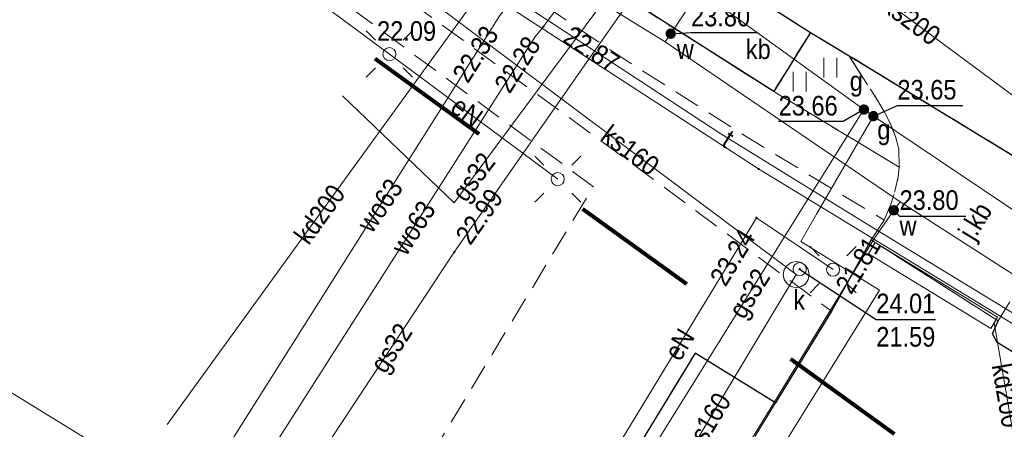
# Model space of a CAD drawing. Header units: metres. Extents: x 5490589 to 5490956, y 5935138 to 5935420.
# Tile 25 of 39: x 5490788 to 5490826, y 5935177 to 5935192. Entities that reach past the tile are written whole.
import ezdxf
from ezdxf.enums import TextEntityAlignment as Align

# ---------------------------------------------------------------- set-up
doc = ezdxf.new("R2010")
doc.units = ezdxf.units.M
doc.header["$MEASUREMENT"] = 0
for name, pattern in [('1.0_0.5', [1.5, 1, -0.5]), ('1.5_0.5', [2, 1.5, -0.5]), ('218-1000', [1.4, 0.7, -0.7]), ('219-500', [0]), ('egug-500', [0])]:
    doc.linetypes.add(name, pattern=pattern)
doc.layers.get('0').update_dxf_attribs({"color": 2, "linetype": 'CONTINUOUS', "lineweight": 5})
for name, color, linetype in [('203-punkt graniczny', 7, 'CONTINUOUS'), ('218-kontur użytku gruntowego', 7, 'CONTINUOUS'), ('219-działka ewidencyjna', 7, 'CONTINUOUS'), ('chodnik', 7, 'CONTINUOUS'), ('jezdnia', 7, 'CONTINUOUS'), ('jezdnia-Atr17', 7, 'CONTINUOUS'), ('komora podziemna', 7, 'CONTINUOUS'), ('krawężnik', 7, 'CONTINUOUS'), ('latarnia', 7, 'CONTINUOUS'), ('obszar utwardzony', 7, 'CONTINUOUS'), ('obszar utwardzony-Atr17', 7, 'CONTINUOUS'), ('odwodnienie liniowe', 7, 'CONTINUOUS'), ('przewód elektroenergetyczny podziemny', 7, 'CONTINUOUS'), ('przewód elektroenergetyczny podziemny-Atr1', 7, 'CONTINUOUS'), ('przewód gazowy', 7, 'CONTINUOUS'), ('przewód gazowy-Atr1', 7, 'CONTINUOUS'), ('przewód kanalizacyjny', 7, 'CONTINUOUS'), ('przewód kanalizacyjny-Atr1', 7, 'CONTINUOUS'), ('przewód telekomunikacyjny podziemny', 7, 'CONTINUOUS'), ('przewód telekomunikacyjny podziemny-Atr1', 7, 'CONTINUOUS'), ('przewód wodociągowy', 7, 'CONTINUOUS'), ('przewód wodociągowy-Atr1', 7, 'CONTINUOUS'), ('rzędna', 7, 'CONTINUOUS'), ('rzędna-Atr2', 7, 'CONTINUOUS'), ('rzędna-Atr3', 7, 'CONTINUOUS'), ('trawnik', 7, 'CONTINUOUS'), ('właz do komory lub kanału - okrągły', 7, 'CONTINUOUS'), ('właz do komory lub kanału - okrągły-Atr17', 7, 'CONTINUOUS'), ('zasuwa lub zawór', 7, 'CONTINUOUS'), ('zasuwa lub zawór-Atr17', 7, 'CONTINUOUS')]:
    doc.layers.add(name, color=color, linetype=linetype)
doc.layers.add('zakres nowy', color=6, linetype='218-1000', lineweight=80)
doc.styles.get("Standard").update_dxf_attribs({"font": 'Working1250', "width": 0.75})
doc.linetypes.add('sukl_500', pattern='A,0.35,0,[22,ksztalty.shx,S=0.5,R=0,X=0,Y=0]', length=0.35)

# ---------------------------------------------------------------- blocks, each defined once
blk = doc.blocks.new('203')
at = {"linetype": 'Continuous', "lineweight": 0}
h = blk.add_hatch(color=0, dxfattribs=at)
edge = h.paths.add_edge_path()
edge.add_arc((0, 0), 0.045, 0, 360)
blk = doc.blocks.new('TU04')
at = {"color": 0, "linetype": 'Continuous', "lineweight": 13}
for p, q in [((0, 0), (0, 0.75)), ((0.5, 0), (0.5, 0.75))]:
    blk.add_line(p, q, dxfattribs=at)
blk = doc.blocks.new('US22')
at = {"color": 0, "linetype": 'Continuous', "lineweight": 13}
blk.add_circle((0, 0), 0.25, dxfattribs=at)
blk = doc.blocks.new('PW01')
at = {"linetype": 'Continuous', "lineweight": 13}
h = blk.add_hatch(color=0, dxfattribs=at)
edge = h.paths.add_edge_path()
edge.add_arc((0, 0), 0.045, 0, 360)
blk = doc.blocks.new('SM01')
at = {"color": 0, "linetype": 'Continuous', "lineweight": 13}
for p, q in [((-0.53, 0.531), (-0.883, 0.884)), ((0.531, 0.531), (0.884, 0.884)), ((-0.53, -0.53), (-0.883, -0.883)), ((0.531, -0.53), (0.884, -0.883))]:
    blk.add_line(p, q, dxfattribs=at)
blk.add_circle((0, 0), 0.25, dxfattribs=at)
blk = doc.blocks.new('US25')
at = {"linetype": 'Continuous', "lineweight": 0}
h = blk.add_hatch(color=0, dxfattribs=at)
edge = h.paths.add_edge_path()
edge.add_arc((0, 0), 0.2, 0, 360)

msp = doc.modelspace()

# ---------------------------------------------------------------- linework, layer by layer
at = {"layer": '218-kontur użytku gruntowego', "color": 3, "linetype": 'egug-500', "lineweight": 18, "flags": 128}
for points in [[(5490805.16, 5935193.85), (5490816.54, 5935186.46)], [(5490816.54, 5935186.46), (5490805.16, 5935193.85)], [(5490816.54, 5935186.46), (5490831.22, 5935177.52)], [(5490831.22, 5935177.52), (5490816.54, 5935186.46)]]:
    msp.add_lwpolyline(points, dxfattribs=at)
at = {"layer": '219-działka ewidencyjna', "color": 7, "linetype": '219-500', "lineweight": 18, "flags": 128}
for points in [[(5490805.16, 5935193.85), (5490816.54, 5935186.46)], [(5490816.54, 5935186.46), (5490831.22, 5935177.52)]]:
    msp.add_lwpolyline(points, dxfattribs=at)
at = {"layer": 'chodnik', "color": 7, "linetype": '1.0_0.5', "lineweight": 18, "flags": 128}
for points in [[(5490778.34, 5935216.83), (5490776.72, 5935214.62), (5490778.06, 5935213.65), (5490779.52, 5935215.75), (5490782.7, 5935212.88), (5490787.41, 5935208.76), (5490792, 5935204.85), (5490795.86, 5935201.73), (5490795.1, 5935200.72), (5490796.38, 5935199.75), (5490797.09, 5935200.8), (5490800.05, 5935198.56), (5490807.47, 5935193.31), (5490810.87, 5935191), (5490816.1, 5935187.67), (5490821.34, 5935184.5), (5490821.62, 5935185.18), (5490821.76, 5935185.66), (5490821.88, 5935186.16), (5490821.92, 5935186.53), (5490817.12, 5935189.42), (5490811.98, 5935192.68), (5490808.62, 5935194.96), (5490803.67, 5935198.46), (5490801.21, 5935200.26), (5490798.84, 5935202.09), (5490796.46, 5935203.91), (5490793.22, 5935206.43), (5490790.93, 5935208.37), (5490788.61, 5935210.38), (5490784.05, 5935214.37), (5490781.82, 5935216.4), (5490779.61, 5935218.44), (5490775.3, 5935222.87), (5490771.16, 5935227.16), (5490762.19, 5935236.95), (5490761.88, 5935237.35), (5490761.63, 5935237.8), (5490761.52, 5935238.13), (5490761.49, 5935238.45), (5490761.53, 5935238.79), (5490761.69, 5935239.29), (5490761.89, 5935239.75), (5490762.17, 5935240.18), (5490762.52, 5935240.67), (5490760.1, 5935243.77), (5490759.14, 5935243.44), (5490758.62, 5935243.34), (5490758.15, 5935243.3), (5490757.66, 5935243.28), (5490757.14, 5935243.26), (5490756.14, 5935243.23), (5490755.14, 5935243.26), (5490754.13, 5935243.33), (5490753.62, 5935243.39), (5490753.13, 5935243.48), (5490752.66, 5935243.58), (5490752.15, 5935243.7), (5490751.71, 5935243.9), (5490751.08, 5935244.31), (5490749.35, 5935243.37), (5490747.61, 5935242.42), (5490728.02, 5935231.69), (5490713.43, 5935223.69), (5490712.7, 5935222.79), (5490712.25, 5935222.22), (5490711.77, 5935221.5), (5490711.41, 5935220.83), (5490711.11, 5935219.98), (5490729.81, 5935230.21), (5490750.94, 5935241.71), (5490751.19, 5935241.8), (5490751.47, 5935241.79), (5490752.22, 5935241.59), (5490752.71, 5935241.49), (5490753.21, 5935241.39), (5490753.71, 5935241.34), (5490754.21, 5935241.3), (5490754.71, 5935241.25), (5490755.39, 5935241.23), (5490755.74, 5935241.23), (5490756.07, 5935241.09), (5490756.35, 5935240.88), (5490761.98, 5935234.06), (5490765.98, 5935229.55), (5490769.38, 5935225.85), (5490773.76, 5935221.34), (5490778.2, 5935217.04)], [(5490725.49, 5935196.72), (5490726.23, 5935195.39), (5490743.06, 5935204.55), (5490744.86, 5935205.52), (5490767.3, 5935217.72), (5490775.26, 5935211.72), (5490774.59, 5935210.83), (5490775.87, 5935209.83), (5490776.51, 5935210.78), (5490792.89, 5935198.51), (5490792.33, 5935197.76), (5490793.58, 5935196.8), (5490794.15, 5935197.57), (5490802.05, 5935191.8), (5490810.22, 5935185.78), (5490801.51, 5935171.37), (5490807.14, 5935167.97), (5490814.11, 5935179.42), (5490817.19, 5935177.52), (5490819.33, 5935181.02), (5490811.07, 5935187.13), (5490802.95, 5935193.04), (5490795.51, 5935198.54), (5490794.15, 5935199.55), (5490790.49, 5935202.24), (5490779.3, 5935210.52), (5490777.07, 5935212.14), (5490775.69, 5935213.17), (5490774.53, 5935214.02), (5490767.52, 5935219.61), (5490764.79, 5935218.16), (5490753.9, 5935212.2)]]:
    msp.add_lwpolyline(points, close=True, dxfattribs=at)
at = {"layer": 'jezdnia', "color": 7, "linetype": '1.5_0.5', "lineweight": 18, "flags": 128}
for points in [[(5490754, 5935262.06), (5490751.86, 5935265.39), (5490746.51, 5935273.75), (5490742.63, 5935279.84), (5490738.32, 5935286.44), (5490732.44, 5935295.73), (5490722.51, 5935311.34), (5490718.74, 5935317.25), (5490717.66, 5935318.92), (5490716.6, 5935320.62), (5490715.86, 5935321.91), (5490715.17, 5935323.27), (5490713.69, 5935326.49), (5490713.08, 5935327.85), (5490712.37, 5935329.69), (5490711.86, 5935331.13), (5490710.98, 5935334.03), (5490710.54, 5935335.49), (5490710.2, 5935336.88), (5490709.91, 5935337.91), (5490709.63, 5935339.3), (5490709.38, 5935340.82), (5490709.16, 5935342.35), (5490708.93, 5935343.86), (5490708.77, 5935345.32), (5490708.64, 5935346.8), (5490708.53, 5935348.26), (5490708.49, 5935350.27), (5490708.49, 5935352.27), (5490708.52, 5935354.29), (5490708.69, 5935357.31), (5490708.92, 5935359.29), (5490709.22, 5935361.29), (5490709.44, 5935362.78), (5490709.76, 5935364.23), (5490710.63, 5935367.57), (5490711.19, 5935368.99), (5490711.62, 5935369.88), (5490712.04, 5935370.75), (5490712.55, 5935371.63), (5490712.82, 5935372.06), (5490713.19, 5935372.46), (5490713.52, 5935372.84), (5490713.91, 5935373.2), (5490714.28, 5935373.53), (5490714.72, 5935373.8), (5490715.14, 5935373.99), (5490715.59, 5935374.2), (5490716.1, 5935374.35), (5490716.58, 5935374.46), (5490717.06, 5935374.54), (5490717.59, 5935374.6), (5490718.09, 5935374.63), (5490718.59, 5935374.65), (5490719.09, 5935374.64), (5490719.58, 5935374.59), (5490720.06, 5935374.47), (5490720.55, 5935374.34), (5490721.53, 5935374.04), (5490723.41, 5935373.35), (5490702.58, 5935381.08), (5490702.88, 5935380.9), (5490703.47, 5935380.34), (5490704.14, 5935379.62), (5490704.41, 5935379.22), (5490704.74, 5935378.8), (5490705, 5935378.36), (5490705.24, 5935377.93), (5490705.41, 5935377.45), (5490705.56, 5935376.98), (5490705.82, 5935376), (5490705.91, 5935375.52), (5490705.96, 5935375), (5490705.84, 5935373.98), (5490705.68, 5935373.03), (5490704.59, 5935369.2), (5490704.16, 5935367.65), (5490703.32, 5935364.34), (5490702.95, 5935362.4), (5490702.62, 5935360.41), (5490702.37, 5935358.41), (5490702.21, 5935356.95), (5490702.11, 5935355.46), (5490702, 5935353.48), (5490701.86, 5935351.04), (5490701.94, 5935349.48), (5490702, 5935347.48), (5490702.1, 5935345.49), (5490702.32, 5935343.51), (5490702.58, 5935341.53), (5490702.9, 5935339.58), (5490703.23, 5935337.6), (5490704.2, 5935333.72), (5490704.64, 5935332.3), (5490705.46, 5935329.97), (5490706.14, 5935328.08), (5490707.1, 5935325.83), (5490707.95, 5935324), (5490709.1, 5935321.76), (5490710.29, 5935319.58), (5490711.29, 5935317.81), (5490714.53, 5935312.73), (5490717.75, 5935307.69), (5490721, 5935302.68), (5490723.92, 5935298.01), (5490727.38, 5935292.63), (5490730.7, 5935287.45), (5490733.32, 5935283.34), (5490733.85, 5935282.52), (5490734.55, 5935281.41), (5490739.74, 5935273.17), (5490741.9, 5935269.87), (5490746.8, 5935262.16), (5490748.88, 5935258.81), (5490749.4, 5935257.88), (5490749.6, 5935257.24), (5490749.69, 5935256.22), (5490749.7, 5935255.72), (5490749.66, 5935254.72), (5490749.48, 5935253.71), (5490749.24, 5935252.74), (5490748.89, 5935251.77), (5490748.72, 5935251.33), (5490748.47, 5935250.87), (5490747.84, 5935249.96), (5490747.2, 5935249.3), (5490746.48, 5935248.68), (5490745.65, 5935248.12), (5490744.74, 5935247.55), (5490712.74, 5935230.16), (5490703.54, 5935225.12), (5490693.9, 5935219.85), (5490693.4, 5935219.62), (5490692.46, 5935219.23), (5490691.54, 5935218.92), (5490691.09, 5935218.79), (5490690.08, 5935218.63), (5490689.05, 5935218.54), (5490688.53, 5935218.56), (5490687.54, 5935218.63), (5490687.06, 5935218.73), (5490686.07, 5935219.05), (5490685.61, 5935219.22), (5490685.15, 5935219.42), (5490684.72, 5935219.66), (5490684.28, 5935219.91), (5490683.86, 5935220.2), (5490683.46, 5935220.5), (5490683.06, 5935220.82), (5490682.69, 5935221.17), (5490682.34, 5935221.51), (5490682.03, 5935221.84), (5490681.58, 5935222.25), (5490692, 5935203.21), (5490691.95, 5935203.64), (5490691.81, 5935204.11), (5490691.67, 5935204.57), (5490691.58, 5935205.09), (5490691.5, 5935205.57), (5490691.45, 5935206.08), (5490691.44, 5935206.59), (5490691.46, 5935207.1), (5490691.51, 5935207.6), (5490691.57, 5935208.09), (5490691.67, 5935208.6), (5490691.79, 5935209.07), (5490691.97, 5935209.54), (5490692.16, 5935210.01), (5490692.38, 5935210.47), (5490692.6, 5935210.92), (5490692.87, 5935211.35), (5490693.16, 5935211.75), (5490693.44, 5935212.14), (5490693.82, 5935212.5), (5490694.17, 5935212.86), (5490694.55, 5935213.19), (5490694.94, 5935213.49), (5490695.79, 5935214.04), (5490696.66, 5935214.53), (5490697.52, 5935215.02), (5490700.98, 5935216.88), (5490713.43, 5935223.69), (5490747.61, 5935242.42), (5490749.35, 5935243.37), (5490751.08, 5935244.31), (5490752.54, 5935244.93), (5490753.48, 5935245.27), (5490754.44, 5935245.5), (5490755.47, 5935245.62), (5490756.49, 5935245.57), (5490757.44, 5935245.48), (5490757.94, 5935245.33), (5490758.44, 5935245.18), (5490758.97, 5935244.88), (5490759.4, 5935244.58), (5490760.1, 5935243.77), (5490762.52, 5935240.67), (5490764.56, 5935238.37), (5490768.95, 5935233.26), (5490770.95, 5935231.1), (5490772.99, 5935228.9), (5490777.19, 5935224.62), (5490781.53, 5935220.39), (5490785.9, 5935216.42), (5490790.42, 5935212.45), (5490793, 5935210.21), (5490794.96, 5935208.49), (5490798.17, 5935206.07), (5490801.3, 5935203.57), (5490802.88, 5935202.4), (5490805.26, 5935200.59), (5490810.19, 5935197.14), (5490813.47, 5935194.9), (5490818.52, 5935191.68), (5490820, 5935190.79), (5490832.04, 5935183.46), (5490835.43, 5935181.38), (5490842.37, 5935177.14), (5490842.16, 5935176.8), (5490843.47, 5935176), (5490843.72, 5935176.35), (5490850.85, 5935171.98), (5490854.26, 5935169.93), (5490861.26, 5935165.65), (5490866.4, 5935162.52), (5490869.81, 5935160.5), (5490872.81, 5935165.67), (5490863.37, 5935171.42), (5490857.41, 5935175.05), (5490855.71, 5935176.07), (5490854.88, 5935176.62), (5490854.18, 5935177.24), (5490853.76, 5935177.67), (5490853.43, 5935178.05), (5490853.12, 5935178.46), (5490852.87, 5935178.88), (5490852.62, 5935179.32), (5490852.42, 5935179.78), (5490852.23, 5935180.26), (5490852.07, 5935180.73), (5490851.98, 5935181.24), (5490851.9, 5935181.72), (5490851.84, 5935182.21), (5490851.82, 5935182.71), (5490851.84, 5935183.22), (5490851.86, 5935183.73), (5490851.92, 5935184.22), (5490852.03, 5935184.71), (5490852.2, 5935185.34), (5490853.97, 5935188.73), (5490850.09, 5935193.68), (5490848.57, 5935191.56), (5490847.66, 5935190.36), (5490847.03, 5935189.58), (5490846.4, 5935188.81), (5490845.74, 5935188.06), (5490845.37, 5935187.7), (5490844.97, 5935187.4), (5490844.56, 5935187.12), (5490844.11, 5935186.9), (5490843.65, 5935186.7), (5490843.16, 5935186.55), (5490842.68, 5935186.42), (5490842.2, 5935186.37), (5490841.69, 5935186.29), (5490841.17, 5935186.25), (5490840.68, 5935186.22), (5490840.17, 5935186.24), (5490839.68, 5935186.32), (5490838.71, 5935186.6), (5490837.82, 5935187.05), (5490836.52, 5935187.78), (5490835.18, 5935188.62), (5490834.38, 5935189.08), (5490825.04, 5935194.87), (5490816.97, 5935199.82), (5490814.03, 5935201.78), (5490809.92, 5935204.66), (5490805.89, 5935207.58), (5490800.35, 5935211.9), (5490796.91, 5935214.74), (5490793.82, 5935217.29), (5490790.8, 5935219.95), (5490787.83, 5935222.62), (5490784.89, 5935225.39), (5490782.03, 5935228.18), (5490778.52, 5935231.68), (5490776.46, 5935233.91), (5490773.09, 5935237.6), (5490769.8, 5935241.37), (5490767.26, 5935244.46), (5490764.74, 5935247.57), (5490762.2, 5935250.68)], [(5490821.34, 5935184.5), (5490820.85, 5935183.75), (5490825.7, 5935180.65), (5490826.22, 5935181.5), (5490826.64, 5935182.02), (5490827.01, 5935182.38), (5490827.43, 5935182.69), (5490827.8, 5935182.9), (5490828.87, 5935183.21), (5490829.37, 5935183.3), (5490829.87, 5935183.37), (5490830.38, 5935183.38), (5490830.88, 5935183.39), (5490832.04, 5935183.46), (5490820, 5935190.79), (5490820.83, 5935189.48), (5490821.1, 5935189.07), (5490821.36, 5935188.63), (5490821.58, 5935188.18), (5490821.77, 5935187.7), (5490821.9, 5935187.21), (5490821.92, 5935186.53), (5490821.88, 5935186.16), (5490821.76, 5935185.66), (5490821.62, 5935185.18)]]:
    msp.add_lwpolyline(points, close=True, dxfattribs=at)
at = {"layer": 'jezdnia', "color": 7, "linetype": '1.5_0.5', "lineweight": 18}
msp.add_lwpolyline([(5490821.033, 5935143.133), (5490824.38, 5935148.65), (5490837.5, 5935170.17), (5490838.57, 5935171.95), (5490825.66, 5935179.83), (5490825.49, 5935180.16), (5490825.7, 5935180.65), (5490820.85, 5935183.75), (5490819.33, 5935181.02), (5490817.19, 5935177.52), (5490808.05, 5935162.56), (5490796.222, 5935143.133)], dxfattribs=at)
at = {"layer": 'komora podziemna', "color": 34, "linetype": 'Continuous', "lineweight": 18, "flags": 128}
msp.add_lwpolyline([(5490817.98, 5935182.92), (5490818.17, 5935182.88), (5490818.33, 5935182.77), (5490818.44, 5935182.61), (5490818.48, 5935182.42), (5490818.44, 5935182.23), (5490818.33, 5935182.07), (5490818.17, 5935181.96), (5490817.98, 5935181.92), (5490817.79, 5935181.96), (5490817.63, 5935182.07), (5490817.52, 5935182.23), (5490817.48, 5935182.42), (5490817.52, 5935182.61), (5490817.63, 5935182.77), (5490817.79, 5935182.88)], close=True, dxfattribs=at)
at = {"layer": 'krawężnik', "color": 7, "linetype": 'Continuous', "lineweight": 25, "flags": 128}
for points in [[(5490813.47, 5935194.9), (5490818.52, 5935191.68), (5490817.12, 5935189.42), (5490811.98, 5935192.68)], [(5490818.52, 5935191.68), (5490820, 5935190.79)], [(5490820, 5935190.79), (5490832.04, 5935183.46), (5490835.43, 5935181.38), (5490842.37, 5935177.14), (5490842.16, 5935176.8), (5490843.47, 5935176), (5490843.72, 5935176.35), (5490850.85, 5935171.98), (5490854.26, 5935169.93), (5490861.26, 5935165.65), (5490866.4, 5935162.52)]]:
    msp.add_lwpolyline(points, dxfattribs=at)
at = {"layer": 'krawężnik', "color": 7, "linetype": 'Continuous', "lineweight": 25}
for points in [[(5490820.85, 5935183.75), (5490819.33, 5935181.02), (5490817.19, 5935177.52), (5490814.11, 5935179.42), (5490807.14, 5935167.97), (5490802.6, 5935160.42), (5490801.77, 5935159.1), (5490798.22, 5935153.29), (5490792.019, 5935143.133)], [(5490826.911, 5935143.133), (5490832.08, 5935151.66), (5490841.74, 5935167.61), (5490837.5, 5935170.17), (5490838.57, 5935171.95), (5490825.66, 5935179.83), (5490825.49, 5935180.16), (5490825.7, 5935180.65)]]:
    msp.add_lwpolyline(points, dxfattribs=at)
at = {"layer": 'obszar utwardzony', "color": 7, "linetype": '1.5_0.5', "lineweight": 18, "flags": 128}
msp.add_lwpolyline([(5490813.47, 5935194.9), (5490811.98, 5935192.68), (5490817.12, 5935189.42), (5490818.52, 5935191.68)], close=True, dxfattribs=at)
at = {"layer": 'odwodnienie liniowe', "color": 34, "linetype": 'CONTINUOUS', "lineweight": 18}
for p, q in [((5490821, 5935183.644), (5490820.87, 5935183.43)), ((5490821, 5935183.644), (5490825.68, 5935180.794)), ((5490825.68, 5935180.794), (5490825.55, 5935180.58))]:
    msp.add_line(p, q, dxfattribs=at)
at = {"layer": 'odwodnienie liniowe', "color": 34, "linetype": 'sukl_500', "lineweight": 18}
for p, q in [((5490820.74, 5935183.216), (5490820.87, 5935183.43)), ((5490820.74, 5935183.216), (5490825.42, 5935180.366)), ((5490825.42, 5935180.366), (5490825.55, 5935180.58))]:
    msp.add_line(p, q, dxfattribs=at)
at = {"layer": 'przewód elektroenergetyczny podziemny', "color": 1, "linetype": 'Continuous', "lineweight": 18, "flags": 128}
for points in [[(5490802.42, 5935190.85), (5490796.6, 5935195.17)], [(5490802.42, 5935190.85), (5490808.86, 5935186.07)], [(5490808.73, 5935171.88), (5490816.46, 5935184.59), (5490819.39, 5935182.61)]]:
    msp.add_lwpolyline(points, dxfattribs=at)
at = {"layer": 'przewód gazowy', "color": 40, "linetype": 'Continuous', "lineweight": 18, "flags": 128}
for points in [[(5490853.03, 5935168.18), (5490844.68, 5935172.96), (5490834.29, 5935179.51), (5490820.93, 5935188.48), (5490820.57, 5935188.73), (5490814.62, 5935193.03), (5490812.79, 5935194.57), (5490812.23, 5935195.06), (5490798.33, 5935204.76), (5490786.81, 5935214.55), (5490770.88, 5935228.03), (5490769.54, 5935229.1), (5490756.14, 5935245.34)], [(5490812.79, 5935194.57), (5490812.5, 5935194.15), (5490809.9, 5935190.44), (5490804.9, 5935183.28), (5490797.49, 5935172.05), (5490781.59, 5935181.81), (5490778.29, 5935183.88), (5490777.44, 5935187.79), (5490768.01, 5935195.06), (5490765.8, 5935191.52), (5490759.79, 5935181.41), (5490761, 5935180.6)], [(5490812.23, 5935195.06), (5490811.94, 5935194.66), (5490809.24, 5935191.02), (5490804.9, 5935185.17), (5490800.62, 5935189.25)], [(5490798.45, 5935157.71), (5490800.61, 5935156.18), (5490810.35, 5935172.33), (5490818.2, 5935184.94), (5490820.31, 5935188.33), (5490820.57, 5935188.73)]]:
    msp.add_lwpolyline(points, dxfattribs=at)
at = {"layer": 'przewód gazowy', "color": 40, "linetype": 'Continuous', "lineweight": 18}
msp.add_lwpolyline([(5490820.93, 5935188.48), (5490820.68, 5935188.05), (5490818.76, 5935184.73), (5490818.16, 5935183.68), (5490821.16, 5935181.82), (5490814.29, 5935170.74), (5490807.48, 5935159.67), (5490800.64, 5935148.64), (5490797.239, 5935143.133)], dxfattribs=at)
at = {"layer": 'przewód kanalizacyjny', "color": 34, "linetype": 'Continuous', "lineweight": 18}
msp.add_lwpolyline([(5490843.12, 5935176.8), (5490804.89, 5935205.1), (5490770.59, 5935230.64), (5490754.39, 5935255.57), (5490729.9, 5935289.08), (5490710.57, 5935316.38), (5490703.51, 5935346.76), (5490707.95, 5935384.8), (5490676.876, 5935395.649)], dxfattribs=at)
at = {"layer": 'przewód kanalizacyjny', "color": 34, "linetype": 'Continuous', "lineweight": 18, "flags": 128}
for points in [[(5490817.98, 5935182.42), (5490798.41, 5935197.08)], [(5490793.92, 5935176.69), (5490805.57, 5935192.76)], [(5490817.98, 5935182.42), (5490806.89, 5935163.95)], [(5490825.55, 5935180.58), (5490826.5, 5935175.01)]]:
    msp.add_lwpolyline(points, dxfattribs=at)
at = {"layer": 'przewód telekomunikacyjny podziemny', "color": 30, "linetype": 'Continuous', "lineweight": 18, "flags": 128}
msp.add_lwpolyline([(5490784.84, 5935210.18), (5490789.58, 5935206.34), (5490795.35, 5935201.44), (5490801.67, 5935196.81), (5490807.94, 5935192.49), (5490815.09, 5935187.8), (5490821.03, 5935184.14), (5490831.87, 5935177.53), (5490847.72, 5935167.66)], dxfattribs=at)
at = {"layer": 'przewód wodociągowy', "color": 5, "linetype": 'Continuous', "lineweight": 18, "flags": 128}
for points in [[(5490785.73, 5935211.63), (5490798.13, 5935201.73), (5490808.26, 5935194.34), (5490809.45, 5935193.5), (5490812.97, 5935191.32), (5490821.95, 5935185.2), (5490833.47, 5935177.81), (5490846.46, 5935170.72), (5490846.68, 5935170.59), (5490847.08, 5935170.37), (5490858.04, 5935163.45), (5490873.85, 5935153.89)], [(5490812.97, 5935191.32), (5490813.18, 5935191.63), (5490814.28, 5935193.3), (5490818.39, 5935199.58), (5490820.03, 5935202.08)], [(5490809.45, 5935193.5), (5490809.24, 5935193.17), (5490808.31, 5935191.9)], [(5490806.95, 5935192.69), (5490806.64, 5935192.33), (5490794.43, 5935172.98), (5490794.3, 5935171.24), (5490790.94, 5935167.48), (5490783.48, 5935171.89), (5490771.71, 5935178.76), (5490769.85, 5935176.73)], [(5490808.31, 5935191.9), (5490807.98, 5935191.5), (5490791.6, 5935165.83), (5490791.23, 5935164.65), (5490791.06, 5935163.87)], [(5490821.95, 5935185.2), (5490821.71, 5935184.88), (5490820.95, 5935183.77)]]:
    msp.add_lwpolyline(points, dxfattribs=at)
at = {"layer": 'przewód wodociągowy', "color": 5, "linetype": 'Continuous', "lineweight": 18}
msp.add_lwpolyline([(5490820.95, 5935183.77), (5490807.93, 5935162.47), (5490795.688, 5935143.133)], dxfattribs=at)
at = {"layer": 'rzędna-Atr2', "color": 7}
for p, q in [((5490813.18, 5935191.63), (5490813.956, 5935191.678)), ((5490813.956, 5935191.678), (5490816.488, 5935191.678))]:
    msp.add_line(p, q, dxfattribs=at)
at = {"layer": 'rzędna-Atr2', "color": 7, "flags": 128}
for points in [[(5490820.93, 5935188.48), (5490821.85, 5935188.88), (5490824.355, 5935188.88)], [(5490820.57, 5935188.73), (5490819.78, 5935188.27), (5490817.307, 5935188.27)], [(5490821.71, 5935184.88), (5490821.93, 5935184.66), (5490824.462, 5935184.66)], [(5490818.11, 5935182.63), (5490821.04, 5935180.71), (5490823.311, 5935180.71)]]:
    msp.add_lwpolyline(points, dxfattribs=at)
at = {"layer": 'trawnik', "color": 7, "linetype": '1.0_0.5', "lineweight": 18, "flags": 128}
msp.add_lwpolyline([(5490818.52, 5935191.68), (5490817.12, 5935189.42), (5490821.92, 5935186.53), (5490821.9, 5935187.21), (5490821.77, 5935187.7), (5490821.58, 5935188.18), (5490821.36, 5935188.63), (5490821.1, 5935189.07), (5490820.83, 5935189.48), (5490820, 5935190.79)], close=True, dxfattribs=at)
at = {"layer": 'zakres nowy', "ltscale": 7}
msp.add_lwpolyline([(5490696.87, 5935411.82), (5490683.11, 5935366.31), (5490696.87, 5935309.87), (5490746.26, 5935230.85), (5490858.09, 5935150.06), (5490948.04, 5935320.45)], close=True, dxfattribs=at)

# ---------------------------------------------------------------- block references
at = {"layer": '203-punkt graniczny', "color": 7, "linetype": 'Continuous', "lineweight": 18}
msp.add_blockref('203', (5490816.54, 5935186.46), dxfattribs=at)
at = {"layer": 'latarnia', "color": 7, "linetype": 'Continuous', "lineweight": 18}
for p in [(5490802.42, 5935190.85), (5490808.86, 5935186.07), (5490819.39, 5935182.61)]:
    msp.add_blockref('SM01', p, dxfattribs=at)
at = {"layer": 'rzędna', "color": 5, "linetype": 'Continuous', "lineweight": 18}
for p in [(5490808.31, 5935191.9), (5490813.18, 5935191.63), (5490821.71, 5935184.88), (5490820.95, 5935183.77)]:
    msp.add_blockref('PW01', p, dxfattribs=at)
at = {"layer": 'rzędna', "color": 40, "linetype": 'Continuous', "lineweight": 18}
for p in [(5490820.57, 5935188.73), (5490820.93, 5935188.48), (5490804.9, 5935183.28)]:
    msp.add_blockref('PW01', p, dxfattribs=at)
at = {"layer": 'rzędna', "color": 1, "linetype": 'Continuous', "lineweight": 18}
msp.add_blockref('PW01', (5490816.46, 5935184.59), dxfattribs=at)
at = {"layer": 'rzędna', "color": 34, "linetype": 'Continuous', "lineweight": 18}
msp.add_blockref('PW01', (5490818.11, 5935182.63), dxfattribs=at)
at = {"layer": 'trawnik', "color": 7, "linetype": 'Continuous', "lineweight": 18}
for p in [(5490819.033, 5935189.954), (5490817.858, 5935189.422)]:
    msp.add_blockref('TU04', p, dxfattribs=at)
at = {"layer": 'właz do komory lub kanału - okrągły', "color": 7, "linetype": 'Continuous', "lineweight": 18}
msp.add_blockref('US22', (5490818.11, 5935182.63), dxfattribs=at)
at = {"layer": 'zasuwa lub zawór', "color": 5, "linetype": 'Continuous', "lineweight": 18}
for p in [(5490813.18, 5935191.63), (5490821.71, 5935184.88)]:
    msp.add_blockref('US25', p, dxfattribs=at)
at = {"layer": 'zasuwa lub zawór', "color": 40, "linetype": 'Continuous', "lineweight": 18}
for p in [(5490820.57, 5935188.73), (5490820.93, 5935188.48)]:
    msp.add_blockref('US25', p, dxfattribs=at)

# ---------------------------------------------------------------- texts
at = {"layer": 'jezdnia-Atr17', "color": 7, "width": 0.9}
msp.add_text('j.kb', height=0.75, rotation=58.6, dxfattribs=at).set_placement((5490824.82, 5935184.47), align=Align.MIDDLE_CENTER)
at = {"layer": 'obszar utwardzony-Atr17', "color": 7, "width": 0.9}
msp.add_text('kb', height=0.75, dxfattribs=at).set_placement((5490816.527, 5935191.037), align=Align.MIDDLE_CENTER)
at = {"layer": 'przewód elektroenergetyczny podziemny-Atr1', "color": 1, "width": 0.9}
for rotation, p in [(323.4, (5490805.385, 5935188.649)), (58.7, (5490813.51, 5935179.75))]:
    msp.add_text('eN', height=0.75, rotation=rotation, dxfattribs=at).set_placement(p, align=Align.MIDDLE_CENTER)
at = {"layer": 'przewód gazowy-Atr1', "color": 40, "width": 0.9}
for rotation, p in [(53.429, (5490805.048, 5935185.369)), (58.097, (5490815.667, 5935180.87)), (56.581, (5490801.95, 5935178.8))]:
    msp.add_text('gs32', height=0.75, rotation=rotation, dxfattribs=at).set_placement(p, align=Align.MIDDLE_LEFT)
at = {"layer": 'przewód kanalizacyjny-Atr1', "color": 34, "width": 0.9}
msp.add_text('ks200', height=0.75, rotation=323.488, dxfattribs=at).set_placement((5490821.42, 5935192.87), align=Align.MIDDLE_LEFT)
for s, rotation, p in [('ks160', 323.2, (5490811.632, 5935187.176)), ('kd200', 54.1, (5490799.75, 5935184.73)), ('kd200', 279.7, (5490826.03, 5935177.8)), ('ks160', 58.999, (5490814.582, 5935176.76))]:
    msp.add_text(s, height=0.75, rotation=rotation, dxfattribs=at).set_placement(p, align=Align.MIDDLE_CENTER)
at = {"layer": 'przewód telekomunikacyjny podziemny-Atr1', "color": 30, "width": 0.9}
msp.add_text('t', height=0.75, rotation=328.399, dxfattribs=at).set_placement((5490815.38, 5935187.62), align=Align.MIDDLE_CENTER)
at = {"layer": 'przewód wodociągowy-Atr1', "color": 5, "width": 0.9}
for rotation, p in [(55.4797, (5490802.055, 5935185.064)), (57.499, (5490803.327, 5935184.208))]:
    msp.add_text('wo63', height=0.75, rotation=rotation, dxfattribs=at).set_placement(p, align=Align.MIDDLE_CENTER)
at = {"layer": 'rzędna-Atr2', "color": 5, "width": 0.9}
for p in [(5490813.956, 5935191.686), (5490821.93, 5935184.668)]:
    msp.add_text('23.80', height=0.75, dxfattribs=at).set_placement(p, align=Align.BOTTOM_LEFT)
for s, rotation, p in [('22.33', 57.7, (5490805.105, 5935189.897)), ('22.28', 57.499, (5490806.705, 5935189.501)), ('21.81', 58.6, (5490819.76, 5935181.82))]:
    msp.add_text(s, height=0.75, rotation=rotation, dxfattribs=at).set_placement(p, align=Align.MIDDLE_LEFT)
at = {"layer": 'rzędna-Atr2', "color": 30, "width": 0.9}
msp.add_text('22.87', height=0.75, rotation=326.7374, dxfattribs=at).set_placement((5490809.211, 5935191.656), align=Align.MIDDLE_LEFT)
at = {"layer": 'rzędna-Atr2', "color": 40, "width": 0.9}
for s, p in [('23.65', (5490821.85, 5935188.888)), ('23.66', (5490817.307, 5935188.277))]:
    msp.add_text(s, height=0.75, dxfattribs=at).set_placement(p, align=Align.BOTTOM_LEFT)
msp.add_text('22.99', height=0.75, rotation=55.072, dxfattribs=at).set_placement((5490805.21, 5935183.72), align=Align.MIDDLE_LEFT)
at = {"layer": 'rzędna-Atr2', "color": 1, "width": 0.9}
msp.add_text('23.24', height=0.75, rotation=58.7, dxfattribs=at).set_placement((5490814.956, 5935182.117), align=Align.MIDDLE_LEFT)
at = {"layer": 'rzędna-Atr2', "color": 34, "width": 0.9}
msp.add_text('24.01', height=0.75, dxfattribs=at).set_placement((5490821.04, 5935180.718), align=Align.BOTTOM_LEFT)
at = {"layer": 'rzędna-Atr3', "color": 34, "width": 0.9}
for s, p in [('22.09', (5490801.948, 5935191.133)), ('21.59', (5490821.04, 5935179.442))]:
    msp.add_text(s, height=0.75, dxfattribs=at).set_placement(p, align=Align.BOTTOM_LEFT)
at = {"layer": 'właz do komory lub kanału - okrągły-Atr17', "color": 7, "width": 0.9}
msp.add_text('k', height=0.75, dxfattribs=at).set_placement((5490817.867, 5935181.824), align=Align.TOP_LEFT)
at = {"layer": 'zasuwa lub zawór-Atr17', "color": 5, "width": 0.9}
for p in [(5490813.41, 5935191.41), (5490821.93, 5935184.66)]:
    msp.add_text('w', height=0.75, dxfattribs=at).set_placement(p, align=Align.TOP_LEFT)
at = {"layer": 'zasuwa lub zawór-Atr17', "color": 40, "width": 0.9}
for p in [(5490820.025, 5935189.446), (5490821.08, 5935187.59)]:
    msp.add_text('g', height=0.75, dxfattribs=at).set_placement(p)

doc.saveas('drawing.dxf')
